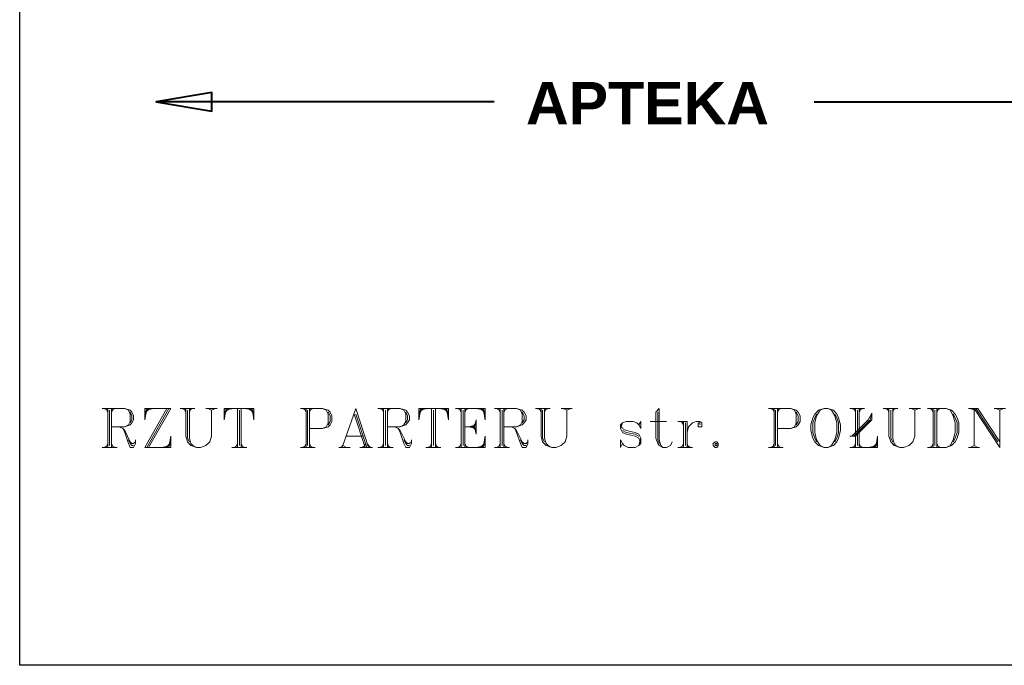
# Model space of a CAD drawing. Header units: millimetres. Extents: x 1 to 17496, y 1 to 30809.
# Tile 1 of 256: x 1774 to 3538, y 3200 to 4357. Entities that reach past the tile are written whole.
import ezdxf

# ---------------------------------------------------------------- set-up
doc = ezdxf.new("R2010")
doc.units = ezdxf.units.MM
for name, color, linetype in [('0_Przyz_Opisy oddziałów', 5, 'Continuous'), ('Opisy', 255, 'Continuous'), ('PDF _Geometria', 7, 'Continuous')]:
    doc.layers.add(name, color=color, linetype=linetype)
doc.layers.add('SSO_opis pomieszczeń', color=5, linetype='Continuous', lineweight=25)
doc.styles.add('arial', font='arialbd.ttf')

msp = doc.modelspace()

# ---------------------------------------------------------------- linework, layer by layer
at = {"layer": '0_Przyz_Opisy oddziałów', "lineweight": 40}
for points in [[(2624.2, 4210.1), (2018.9, 4210.1), (2118.3, 4193.2), (2118.3, 4226.9), (2018.9, 4210.1)], [(3197.5, 4210.1), (3913.6, 4210.1), (3814.2, 4193.2), (3814.2, 4226.9), (3913.6, 4210.1)]]:
    msp.add_lwpolyline(points, dxfattribs=at)
at = {"layer": 'Opisy', "lineweight": 18}
for points in [[(1921.7, 3660.7), (1962.2, 3660.7), (1972.3, 3657.3), (1974.8, 3653.9), (1978.2, 3647.2), (1978.2, 3640.4), (1974.8, 3634.6), (1972.3, 3631.2), (1962.2, 3627.8), (1938.6, 3627.8)], [(1925.1, 3660.7), (1931.8, 3657.3)], [(1928.5, 3660.7), (1931.8, 3653.9)], [(1931.8, 3660.7), (1931.8, 3590.8)], [(1935.2, 3657.3), (1935.2, 3594.1)], [(1938.6, 3660.7), (1938.6, 3590.8)], [(1942, 3660.7), (1938.6, 3653.9)], [(1945.3, 3660.7), (1938.6, 3657.3)], [(1962.2, 3660.7), (1968.9, 3657.3), (1972.3, 3650.6), (1972.3, 3637.1), (1968.9, 3631.2), (1962.2, 3627.8)], [(1972.3, 3653.9), (1974.8, 3647.2), (1974.8, 3640.4), (1972.3, 3634.6)], [(2005.1, 3590.8), (2044.7, 3660.7), (1998.4, 3660.7), (1998.4, 3640.4), (2001.8, 3660.7)], [(2038, 3660.7), (1998.4, 3590.8), (2044.7, 3590.8), (2044.7, 3611), (2041.3, 3590.8)], [(2005.1, 3660.7), (1998.4, 3650.6)], [(2008.5, 3660.7), (1998.4, 3653.9)], [(2015.2, 3660.7), (1998.4, 3657.3)], [(2041.3, 3660.7), (2001.8, 3590.8)], [(2061.6, 3660.7), (2087.7, 3660.7)], [(2064.9, 3660.7), (2071.7, 3657.3)], [(2068.3, 3660.7), (2071.7, 3653.9)], [(2071.7, 3660.7), (2071.7, 3611), (2075, 3600.9), (2080.9, 3594.1), (2091, 3590.8), (2097.8, 3590.8), (2107.9, 3594.1), (2114.6, 3600.9), (2118, 3611), (2118, 3657.3)], [(2075, 3657.3), (2075, 3607.6), (2078.4, 3600.9)], [(2078.4, 3660.7), (2078.4, 3607.6), (2080.9, 3597.5), (2084.3, 3594.1), (2091, 3590.8)], [(2080.9, 3660.7), (2078.4, 3653.9)], [(2084.3, 3660.7), (2078.4, 3657.3)], [(2107.9, 3660.7), (2128.1, 3660.7)], [(2111.2, 3660.7), (2118, 3657.3), (2124.7, 3660.7)], [(2190.4, 3660.7), (2193.8, 3640.4), (2193.8, 3660.7), (2140.7, 3660.7), (2140.7, 3640.4), (2144.1, 3660.7)], [(2147.5, 3660.7), (2140.7, 3650.6)], [(2150.8, 3660.7), (2140.7, 3653.9)], [(2157.6, 3660.7), (2140.7, 3657.3)], [(2164.3, 3660.7), (2164.3, 3590.8)], [(2167.7, 3657.3), (2167.7, 3594.1)], [(2171, 3660.7), (2171, 3590.8)], [(2177.8, 3660.7), (2193.8, 3657.3)], [(2183.7, 3660.7), (2193.8, 3653.9)], [(2187, 3660.7), (2193.8, 3650.6)], [(2277.2, 3660.7), (2316.7, 3660.7), (2326.9, 3657.3), (2330.2, 3653.9), (2333.6, 3647.2), (2333.6, 3637.1), (2330.2, 3631.2), (2326.9, 3627.8), (2316.7, 3624.4), (2293.2, 3624.4)], [(2280.5, 3660.7), (2287.3, 3657.3)], [(2283.9, 3660.7), (2287.3, 3653.9)], [(2287.3, 3660.7), (2287.3, 3590.8)], [(2289.8, 3657.3), (2289.8, 3594.1)], [(2293.2, 3660.7), (2293.2, 3590.8)], [(2296.5, 3660.7), (2293.2, 3653.9)], [(2299.9, 3660.7), (2293.2, 3657.3)], [(2316.7, 3660.7), (2323.5, 3657.3), (2326.9, 3650.6), (2326.9, 3634.6), (2323.5, 3627.8), (2316.7, 3624.4)], [(2326.9, 3653.9), (2330.2, 3647.2), (2330.2, 3637.1), (2326.9, 3631.2)], [(2399.3, 3590.8), (2376.5, 3660.7), (2353, 3594.1)], [(2416.1, 3660.7), (2455.7, 3660.7), (2465.8, 3657.3), (2469.2, 3653.9), (2472.6, 3647.2), (2472.6, 3640.4), (2469.2, 3634.6), (2465.8, 3631.2), (2455.7, 3627.8), (2433, 3627.8)], [(2419.5, 3660.7), (2426.2, 3657.3)], [(2422.9, 3660.7), (2426.2, 3653.9)], [(2426.2, 3660.7), (2426.2, 3590.8)], [(2429.6, 3657.3), (2429.6, 3594.1)], [(2433, 3660.7), (2433, 3590.8)], [(2436.3, 3660.7), (2433, 3653.9)], [(2439.7, 3660.7), (2433, 3657.3)], [(2455.7, 3660.7), (2462.4, 3657.3), (2465.8, 3650.6), (2465.8, 3637.1), (2462.4, 3631.2), (2455.7, 3627.8)], [(2465.8, 3653.9), (2469.2, 3647.2), (2469.2, 3640.4), (2465.8, 3634.6)], [(2539.1, 3660.7), (2542.5, 3640.4), (2542.5, 3660.7), (2489.4, 3660.7), (2489.4, 3640.4), (2492.8, 3660.7)], [(2496.1, 3660.7), (2489.4, 3650.6)], [(2498.7, 3660.7), (2489.4, 3653.9)], [(2505.4, 3660.7), (2489.4, 3657.3)], [(2512.1, 3660.7), (2512.1, 3590.8)], [(2515.5, 3657.3), (2515.5, 3594.1)], [(2518.9, 3660.7), (2518.9, 3590.8)], [(2525.6, 3660.7), (2542.5, 3657.3)], [(2532.4, 3660.7), (2542.5, 3653.9)], [(2535.7, 3660.7), (2542.5, 3650.6)], [(2555.1, 3660.7), (2608.2, 3660.7), (2608.2, 3640.4), (2604.8, 3660.7)], [(2558.5, 3660.7), (2565.2, 3657.3)], [(2561.8, 3660.7), (2565.2, 3653.9)], [(2565.2, 3660.7), (2565.2, 3590.8)], [(2568.6, 3657.3), (2568.6, 3594.1)], [(2571.9, 3660.7), (2571.9, 3590.8)], [(2575.3, 3660.7), (2571.9, 3653.9)], [(2578.7, 3660.7), (2571.9, 3657.3)], [(2592.2, 3660.7), (2608.2, 3657.3)], [(2598.9, 3660.7), (2608.2, 3653.9)], [(2602.3, 3660.7), (2608.2, 3650.6)], [(2625, 3660.7), (2664.6, 3660.7), (2674.7, 3657.3), (2678.1, 3653.9), (2681.4, 3647.2), (2681.4, 3640.4), (2678.1, 3634.6), (2674.7, 3631.2), (2664.6, 3627.8), (2641.8, 3627.8)], [(2628.4, 3660.7), (2635.1, 3657.3)], [(2631.7, 3660.7), (2635.1, 3653.9)], [(2635.1, 3660.7), (2635.1, 3590.8)], [(2638.5, 3657.3), (2638.5, 3594.1)], [(2641.8, 3660.7), (2641.8, 3590.8)], [(2645.2, 3660.7), (2641.8, 3653.9)], [(2648.6, 3660.7), (2641.8, 3657.3)], [(2664.6, 3660.7), (2671.3, 3657.3), (2674.7, 3650.6), (2674.7, 3637.1), (2671.3, 3631.2), (2664.6, 3627.8)], [(2674.7, 3653.9), (2678.1, 3647.2), (2678.1, 3640.4), (2674.7, 3634.6)], [(2698.3, 3660.7), (2724.4, 3660.7)], [(2701.6, 3660.7), (2708.4, 3657.3)], [(2705, 3660.7), (2708.4, 3653.9)], [(2708.4, 3660.7), (2708.4, 3611), (2710.9, 3600.9), (2717.6, 3594.1), (2727.7, 3590.8), (2734.5, 3590.8), (2744.6, 3594.1), (2751.3, 3600.9), (2754.7, 3611), (2754.7, 3657.3)], [(2710.9, 3657.3), (2710.9, 3607.6), (2714.3, 3600.9)], [(2714.3, 3660.7), (2714.3, 3607.6), (2717.6, 3597.5), (2721, 3594.1), (2727.7, 3590.8)], [(2717.6, 3660.7), (2714.3, 3653.9)], [(2721, 3660.7), (2714.3, 3657.3)], [(2744.6, 3660.7), (2764, 3660.7)], [(2748, 3660.7), (2754.7, 3657.3), (2761.4, 3660.7)], [(2926.5, 3590.8), (2923.1, 3594.1), (2919.8, 3604.2), (2919.8, 3660.7), (2913.9, 3653.9), (2913.9, 3607.6), (2917.3, 3597.5), (2919.8, 3594.1), (2926.5, 3590.8), (2933.3, 3590.8), (2940, 3594.1), (2943.4, 3600.9)], [(2917.3, 3653.9), (2917.3, 3604.2), (2919.8, 3597.5)], [(3116, 3660.7), (3155.6, 3660.7), (3165.7, 3657.3), (3169.1, 3653.9), (3172.4, 3647.2), (3172.4, 3637.1), (3169.1, 3631.2), (3165.7, 3627.8), (3155.6, 3624.4), (3132, 3624.4)], [(3119.4, 3660.7), (3126.1, 3657.3)], [(3122.8, 3660.7), (3126.1, 3653.9)], [(3126.1, 3660.7), (3126.1, 3590.8)], [(3128.6, 3657.3), (3128.6, 3594.1)], [(3132, 3660.7), (3132, 3590.8)], [(3135.4, 3660.7), (3132, 3653.9)], [(3138.8, 3660.7), (3132, 3657.3)], [(3155.6, 3660.7), (3162.3, 3657.3), (3165.7, 3650.6), (3165.7, 3634.6), (3162.3, 3627.8), (3155.6, 3624.4)], [(3165.7, 3653.9), (3169.1, 3647.2), (3169.1, 3637.1), (3165.7, 3631.2)], [(3215.4, 3660.7), (3208.7, 3657.3), (3201.9, 3647.2), (3198.6, 3634.6), (3198.6, 3617.7), (3201.9, 3604.2), (3208.7, 3594.1), (3215.4, 3590.8)], [(3222.1, 3590.8), (3228.9, 3594.1), (3234.8, 3604.2), (3238.1, 3617.7), (3238.1, 3634.6), (3234.8, 3647.2), (3228.9, 3657.3), (3222.1, 3660.7)], [(3261.7, 3660.7), (3287.8, 3660.7)], [(3265.1, 3611), (3294.6, 3640.4), (3301.3, 3652.2), (3301.3, 3640.4), (3271.8, 3611), (3261.7, 3611)], [(3265.1, 3660.7), (3271.8, 3657.3)], [(3268.5, 3660.7), (3271.8, 3653.9)], [(3301.3, 3652.2), (3297.9, 3640.4), (3268.5, 3611)], [(3271.8, 3660.7), (3271.8, 3590.8)], [(3275.2, 3657.3), (3275.2, 3594.1)], [(3278.6, 3660.7), (3278.6, 3590.8)], [(3281.9, 3660.7), (3278.6, 3653.9)], [(3285.3, 3660.7), (3278.6, 3657.3)], [(3321.5, 3660.7), (3347.6, 3660.7)], [(3324.9, 3660.7), (3331.6, 3657.3)], [(3328.3, 3660.7), (3331.6, 3653.9)], [(3331.6, 3660.7), (3331.6, 3611), (3335, 3600.9), (3340.9, 3594.1), (3351, 3590.8), (3357.7, 3590.8), (3367.8, 3594.1), (3374.6, 3600.9), (3377.9, 3611), (3377.9, 3657.3)], [(3335, 3657.3), (3335, 3607.6), (3338.4, 3600.9)], [(3338.4, 3660.7), (3338.4, 3607.6), (3340.9, 3597.5), (3344.3, 3594.1), (3351, 3590.8)], [(3340.9, 3660.7), (3338.4, 3653.9)], [(3344.3, 3660.7), (3338.4, 3657.3)], [(3367.8, 3660.7), (3388.1, 3660.7)], [(3371.2, 3660.7), (3377.9, 3657.3), (3384.7, 3660.7)], [(3400.7, 3660.7), (3434.4, 3660.7), (3443.6, 3657.3), (3450.4, 3650.6), (3453.7, 3643.8), (3457.1, 3634.6), (3457.1, 3617.7), (3453.7, 3607.6), (3450.4, 3600.9), (3443.6, 3594.1), (3434.4, 3590.8), (3400.7, 3590.8)], [(3404.1, 3660.7), (3410.8, 3657.3)], [(3407.4, 3660.7), (3410.8, 3653.9)], [(3410.8, 3660.7), (3410.8, 3590.8)], [(3414.2, 3657.3), (3414.2, 3594.1)], [(3417.5, 3660.7), (3417.5, 3590.8)], [(3420.9, 3660.7), (3417.5, 3653.9)], [(3424.3, 3660.7), (3417.5, 3657.3)], [(3434.4, 3660.7), (3441.1, 3657.3), (3447, 3647.2), (3450.4, 3634.6), (3450.4, 3617.7), (3447, 3604.2), (3441.1, 3594.1), (3434.4, 3590.8)], [(3474, 3660.7), (3490.8, 3660.7), (3530.4, 3600.9)], [(3477.3, 3660.7), (3484.1, 3657.3)], [(3484.1, 3594.1), (3484.1, 3660.7), (3530.4, 3590.8), (3530.4, 3657.3)], [(3487.4, 3660.7), (3527, 3600.9)], [(3520.3, 3660.7), (3540.5, 3660.7)], [(3523.7, 3660.7), (3530.4, 3657.3), (3537.1, 3660.7)], [(2373.2, 3650.6), (2393.4, 3590.8)], [(2376.5, 3650.6), (2395.9, 3590.8)], [(2592.2, 3634.6), (2585.4, 3627.8), (2592.2, 3621.1)], [(2883.6, 3631.2), (2886.9, 3637.1), (2886.9, 3624.4), (2883.6, 3631.2), (2880.2, 3634.6), (2873.5, 3637.1), (2860.8, 3637.1), (2854.1, 3634.6), (2850.7, 3631.2), (2850.7, 3624.4), (2854.1, 3617.7), (2860.8, 3614.3), (2876.8, 3611), (2883.6, 3607.6), (2886.9, 3597.5)], [(2854.1, 3634.6), (2850.7, 3624.4)], [(2903.8, 3637.1), (2933.3, 3637.1)], [(2953.5, 3637.1), (2970.3, 3637.1), (2970.3, 3590.8)], [(2956.8, 3637.1), (2963.6, 3634.6)], [(2960.2, 3637.1), (2963.6, 3631.2)], [(2963.6, 3637.1), (2963.6, 3590.8)], [(2966.9, 3634.6), (2966.9, 3594.1)], [(2993.1, 3631.2), (2993.1, 3634.6), (2989.7, 3634.6), (2989.7, 3627.8), (2996.4, 3627.8), (2996.4, 3634.6), (2993.1, 3637.1), (2986.3, 3637.1), (2979.6, 3634.6), (2972.8, 3627.8), (2970.3, 3617.7)], [(3201.9, 3650.6), (3198.6, 3643.8), (3195.2, 3634.6), (3195.2, 3617.7), (3198.6, 3607.6), (3201.9, 3600.9)], [(3234.8, 3600.9), (3238.1, 3607.6), (3241.5, 3617.7), (3241.5, 3634.6), (3238.1, 3643.8), (3234.8, 3650.6)], [(3447, 3650.6), (3450.4, 3643.8), (3453.7, 3634.6), (3453.7, 3617.7), (3450.4, 3607.6), (3447, 3600.9)], [(1952.1, 3627.8), (1958.8, 3624.4), (1962.2, 3617.7), (1968.9, 3597.5), (1972.3, 3590.8), (1978.2, 3590.8), (1981.5, 3597.5), (1981.5, 3604.2)], [(1958.8, 3624.4), (1962.2, 3621.1), (1972.3, 3600.9), (1974.8, 3597.5), (1978.2, 3597.5), (1981.5, 3600.9)], [(2446.4, 3627.8), (2452.3, 3624.4), (2455.7, 3617.7), (2462.4, 3597.5), (2465.8, 3590.8), (2472.6, 3590.8), (2475.9, 3597.5), (2475.9, 3604.2)], [(2452.3, 3624.4), (2455.7, 3621.1), (2465.8, 3600.9), (2469.2, 3597.5), (2472.6, 3597.5), (2475.9, 3600.9)], [(2571.9, 3627.8), (2592.2, 3627.8)], [(2592.2, 3631.2), (2578.7, 3627.8), (2592.2, 3624.4)], [(2655.3, 3627.8), (2661.2, 3624.4), (2664.6, 3617.7), (2671.3, 3597.5), (2674.7, 3590.8), (2681.4, 3590.8), (2684.8, 3597.5), (2684.8, 3604.2)], [(2661.2, 3624.4), (2664.6, 3621.1), (2674.7, 3600.9), (2678.1, 3597.5), (2681.4, 3597.5), (2684.8, 3600.9)], [(2850.7, 3631.2), (2854.1, 3624.4), (2860.8, 3621.1), (2876.8, 3617.7), (2883.6, 3614.3), (2886.9, 3607.6), (2886.9, 3597.5), (2883.6, 3594.1), (2876.8, 3590.8), (2864.2, 3590.8), (2857.5, 3594.1), (2854.1, 3597.5), (2850.7, 3604.2), (2850.7, 3590.8), (2854.1, 3597.5)], [(2854.1, 3621.1), (2860.8, 3617.7), (2876.8, 3614.3), (2883.6, 3611)], [(1968.9, 3604.2), (1972.3, 3597.5), (1974.8, 3594.1), (1978.2, 3594.1)], [(2038, 3590.8), (2044.7, 3600.9)], [(2359.7, 3611), (2390, 3611)], [(2462.4, 3604.2), (2465.8, 3597.5), (2469.2, 3594.1), (2472.6, 3594.1)], [(2555.1, 3590.8), (2608.2, 3590.8), (2608.2, 3611), (2604.8, 3590.8)], [(2602.3, 3590.8), (2608.2, 3600.9)], [(2671.3, 3604.2), (2674.7, 3597.5), (2678.1, 3594.1), (2681.4, 3594.1)], [(2886.9, 3607.6), (2883.6, 3594.1)], [(3261.7, 3590.8), (3311.4, 3590.8), (3311.4, 3611), (3308, 3590.8)], [(3304.7, 3590.8), (3311.4, 3600.9)], [(1921.7, 3590.8), (1948.7, 3590.8)], [(1931.8, 3594.1), (1925.1, 3590.8)], [(1931.8, 3597.5), (1928.5, 3590.8)], [(1938.6, 3597.5), (1942, 3590.8)], [(1938.6, 3594.1), (1945.3, 3590.8)], [(2027.9, 3590.8), (2044.7, 3594.1)], [(2034.6, 3590.8), (2044.7, 3597.5)], [(2154.2, 3590.8), (2181.1, 3590.8)], [(2164.3, 3594.1), (2157.6, 3590.8)], [(2164.3, 3597.5), (2160.9, 3590.8)], [(2171, 3597.5), (2174.4, 3590.8)], [(2171, 3594.1), (2177.8, 3590.8)], [(2277.2, 3590.8), (2303.3, 3590.8)], [(2287.3, 3594.1), (2280.5, 3590.8)], [(2287.3, 3597.5), (2283.9, 3590.8)], [(2293.2, 3597.5), (2296.5, 3590.8)], [(2293.2, 3594.1), (2299.9, 3590.8)], [(2346.2, 3590.8), (2366.4, 3590.8)], [(2349.6, 3590.8), (2353, 3594.1), (2359.7, 3590.8)], [(2383.3, 3590.8), (2406, 3590.8)], [(2393.4, 3594.1), (2386.6, 3590.8)], [(2393.4, 3597.5), (2390, 3590.8)], [(2395.9, 3597.5), (2402.7, 3590.8)], [(2416.1, 3590.8), (2443.1, 3590.8)], [(2426.2, 3594.1), (2419.5, 3590.8)], [(2426.2, 3597.5), (2422.9, 3590.8)], [(2433, 3597.5), (2436.3, 3590.8)], [(2433, 3594.1), (2439.7, 3590.8)], [(2502, 3590.8), (2529, 3590.8)], [(2512.1, 3594.1), (2505.4, 3590.8)], [(2512.1, 3597.5), (2508.8, 3590.8)], [(2518.9, 3597.5), (2522.2, 3590.8)], [(2518.9, 3594.1), (2525.6, 3590.8)], [(2565.2, 3594.1), (2558.5, 3590.8)], [(2565.2, 3597.5), (2561.8, 3590.8)], [(2571.9, 3597.5), (2575.3, 3590.8)], [(2571.9, 3594.1), (2578.7, 3590.8)], [(2592.2, 3590.8), (2608.2, 3594.1)], [(2598.9, 3590.8), (2608.2, 3597.5)], [(2625, 3590.8), (2651.9, 3590.8)], [(2635.1, 3594.1), (2628.4, 3590.8)], [(2635.1, 3597.5), (2631.7, 3590.8)], [(2641.8, 3597.5), (2645.2, 3590.8)], [(2641.8, 3594.1), (2648.6, 3590.8)], [(2953.5, 3590.8), (2979.6, 3590.8)], [(2963.6, 3594.1), (2956.8, 3590.8)], [(2963.6, 3597.5), (2960.2, 3590.8)], [(2970.3, 3597.5), (2972.8, 3590.8)], [(2970.3, 3594.1), (2976.2, 3590.8)], [(3116, 3590.8), (3142.1, 3590.8)], [(3126.1, 3594.1), (3119.4, 3590.8)], [(3126.1, 3597.5), (3122.8, 3590.8)], [(3132, 3597.5), (3135.4, 3590.8)], [(3132, 3594.1), (3138.8, 3590.8)], [(3271.8, 3594.1), (3265.1, 3590.8)], [(3271.8, 3597.5), (3268.5, 3590.8)], [(3278.6, 3597.5), (3281.9, 3590.8)], [(3278.6, 3594.1), (3285.3, 3590.8)], [(3294.6, 3590.8), (3311.4, 3594.1)], [(3301.3, 3590.8), (3311.4, 3597.5)], [(3410.8, 3594.1), (3404.1, 3590.8)], [(3410.8, 3597.5), (3407.4, 3590.8)], [(3417.5, 3597.5), (3420.9, 3590.8)], [(3417.5, 3594.1), (3424.3, 3590.8)], [(3474, 3590.8), (3494.2, 3590.8)], [(3477.3, 3590.8), (3484.1, 3594.1), (3490.8, 3590.8)]]:
    msp.add_lwpolyline(points, dxfattribs=at)
for points in [[(3215.4, 3660.7), (3205.3, 3657.3), (3198.6, 3650.6), (3195.2, 3643.8), (3191.8, 3631.2), (3191.8, 3621.1), (3195.2, 3607.6), (3198.6, 3600.9), (3205.3, 3594.1), (3215.4, 3590.8), (3222.1, 3590.8), (3232.2, 3594.1), (3238.1, 3600.9), (3241.5, 3607.6), (3244.9, 3621.1), (3244.9, 3631.2), (3241.5, 3643.8), (3238.1, 3650.6), (3232.2, 3657.3), (3222.1, 3660.7)], [(2592.2, 3614.3), (2588.8, 3627.8), (2592.2, 3640.4)], [(3020, 3600.9), (3016.6, 3597.5), (3016.6, 3594.1), (3020, 3590.8), (3023.4, 3590.8), (3025.9, 3594.1), (3025.9, 3597.5), (3023.4, 3600.9)], [(3023.4, 3594.1), (3023.4, 3597.5), (3020, 3597.5), (3020, 3594.1)]]:
    msp.add_lwpolyline(points, close=True, dxfattribs=at)
at = {"layer": 'PDF _Geometria'}
msp.add_lwpolyline([(1774.1, 7203), (13925.2, 7203), (13925.2, 3200.2), (1774.1, 3200.2)], close=True, dxfattribs=at)

# ---------------------------------------------------------------- texts
at = {"layer": 'SSO_opis pomieszczeń', "insert": (2681.3, 4245.7), "char_height": 75.8, "width": 1532.002, "attachment_point": 1, "style": 'arial'}
msp.add_mtext('APTEKA', dxfattribs=at)

doc.saveas('drawing.dxf')
